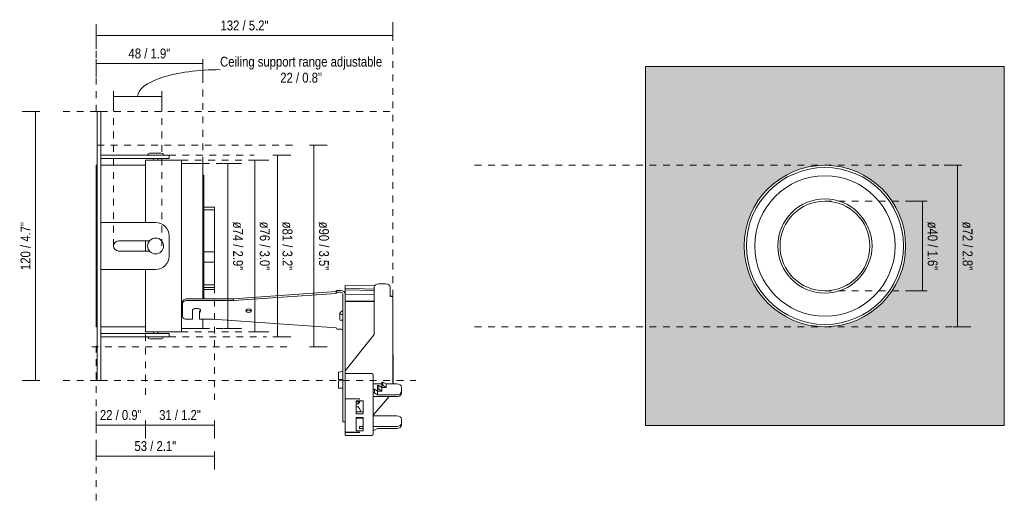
# Model space of a CAD drawing. Header units: millimetres. Extents: x -6702 to -5572, y 182 to 6711.
# Tile 2 of 3: x -6011 to -5572, y 186 to 401. Entities that reach past the tile are written whole.
import ezdxf

# ---------------------------------------------------------------- set-up
doc = ezdxf.new("R2010")
doc.units = ezdxf.units.MM
doc.linetypes.add('Dash', pattern=[6, 3, -3])
doc.layers.add('A-ANNO-DIMS', color=7, linetype='Dash', lineweight=9, true_color=0xd2d2d2)
for name, color, linetype, lineweight in [('A-ANNO-DIMS-2', 7, 'Continuous', 9), ('A-DETL-GENF', 7, 'Continuous', 9), ('E-LITE-EQPM', 7, 'Continuous', 20)]:
    doc.layers.add(name, color=color, linetype=linetype, lineweight=lineweight)
doc.styles.add('Arial Narrow', font='ARIALN.TTF', dxfattribs={"height": 4.4})
doc.dimstyles.new('FARO_-_2_2mm_Arial_Narrow_mm_Inch_Left', dxfattribs={"dimscale": 304.8, "dimtxt": 4.503096, "dimasz": 0, "dimexe": 0.019685, "dimexo": 0.0625, "dimgap": 0.003281, "dimtad": 1, "dimdec": 0, "dimzin": 0, "dimdsep": 46, "dimtxsty": 'Arial Narrow', "dimblk1": 'NONE', "dimblk2": 'NONE', "dimsah": 1, "dimcen": 0.09, "dimadec": 0, "dimazin": 0, "dimtfac": 1, "dimtdec": 4, "dimtix": 1, "dimtmove": 0, "dimatfit": 3, "dimfxl": 0.006562, "dimfxlon": 1, "dimtvp": 1, "dimtolj": 1, "dimtzin": 0, "dimarcsym": 2})
doc.dimstyles.new('FARO_-_2_2mm_Arial_Narrow_mm_Inch_Right', dxfattribs={"dimscale": 304.8, "dimtxt": 4.503096, "dimasz": 0, "dimexe": 0.019685, "dimexo": 0.0625, "dimgap": 0.003281, "dimtad": 1, "dimdec": 0, "dimzin": 0, "dimdsep": 46, "dimtxsty": 'Arial Narrow', "dimblk1": 'NONE', "dimblk2": 'NONE', "dimsah": 1, "dimcen": 0.09, "dimadec": 0, "dimazin": 0, "dimtfac": 1, "dimtdec": 4, "dimtix": 1, "dimtmove": 0, "dimatfit": 3, "dimfxl": 0.006562, "dimfxlon": 1, "dimtvp": 1, "dimtolj": 1, "dimtzin": 0, "dimarcsym": 2})
doc.dimstyles.new('FARO_-_2_2mm_Arial_Narrow_mm_Inch_Right_1', dxfattribs={"dimscale": 304.8, "dimtxt": 4.503096, "dimasz": 0, "dimexe": 0.019685, "dimexo": 0.0625, "dimgap": 0.003281, "dimtad": 1, "dimdec": 0, "dimzin": 0, "dimdsep": 46, "dimtxsty": 'Arial Narrow', "dimblk1": 'NONE', "dimblk2": 'NONE', "dimsah": 1, "dimcen": 0.09, "dimadec": 0, "dimazin": 0, "dimtfac": 1, "dimtdec": 4, "dimtix": 1, "dimtmove": 1, "dimatfit": 3, "dimfxl": 0.006562, "dimfxlon": 1, "dimtvp": 1, "dimtolj": 1, "dimtzin": 0, "dimarcsym": 2})

# ---------------------------------------------------------------- blocks, each defined once
blk = doc.blocks.new('02400101_ 02400102__0002 - Lamp-586423-Lateral_PDF')
at = {"layer": 'E-LITE-EQPM'}
for p, q in [((-3415.96, 360), (-3417.46, 360)), ((-3417.46, 240), (-3417.46, 360)), ((-3415.96, 360), (-3415.96, 240)), ((-3415.47, 339), (-3391.46, 339)), ((-3391.46, 340.5), (-3415.44, 340.5)), ((-3379.96, 338.25), (-3395.96, 338.25)), ((-3395.96, 338.25), (-3395.96, 310.51)), ((-3392.45, 339), (-3392.45, 338.23)), ((-3385.46, 340.5), (-3391.46, 340.5)), ((-3391.46, 339), (-3385.46, 339)), ((-3390.47, 338.23), (-3390.47, 339)), ((-3385.46, 339), (-3385.46, 340.5)), ((-3379.96, 338.25), (-3379.96, 300)), ((-3417.46, 336), (-3417.96, 336)), ((-3417.96, 336), (-3417.96, 300)), ((-3395.96, 336), (-3415.96, 336)), ((-3370.46, 336.75), (-3379.96, 336.75)), ((-3370.46, 336.75), (-3370.46, 300)), ((-3369.97, 331.57), (-3370.46, 331.56)), ((-3369.97, 331.57), (-3369.97, 300)), ((-3365.16, 317.35), (-3369.97, 317.35)), ((-3365.16, 317.34), (-3365.16, 316.07)), ((-3365.16, 316.07), (-3369.97, 316.07)), ((-3365.16, 316.07), (-3365.16, 305.76)), ((-3415.96, 310.5), (-3415.44, 310.5)), ((-3415.44, 310.5), (-3391.46, 310.5)), ((-3385.46, 304.5), (-3385.46, 295.5)), ((-3365.16, 305.76), (-3365.16, 297.42)), ((-3417.96, 300), (-3417.96, 264)), ((-3394.14, 302.25), (-3407.96, 302.25)), ((-3395.96, 302.25), (-3395.96, 300)), ((-3395.96, 300), (-3395.96, 297.75)), ((-3379.96, 300), (-3379.96, 261.75)), ((-3370.46, 300), (-3370.46, 276.42)), ((-3369.97, 300), (-3369.97, 276.41)), ((-3407.96, 297.75), (-3394.14, 297.75)), ((-3365.16, 297.42), (-3369.97, 297.42)), ((-3365.16, 297.42), (-3365.16, 292.8)), ((-3365.16, 292.8), (-3369.97, 292.8)), ((-3365.16, 292.8), (-3365.16, 282.71)), ((-3415.44, 289.5), (-3415.96, 289.5)), ((-3391.46, 289.5), (-3415.44, 289.5)), ((-3395.96, 289.49), (-3395.96, 261.75)), ((-3365.16, 282.71), (-3369.97, 282.71)), ((-3365.16, 281.5), (-3369.97, 281.5)), ((-3365.16, 282.71), (-3365.16, 281.5)), ((-3365.16, 281.5), (-3365.16, 280.69)), ((-3293.81, 282.22), (-3306.96, 282.35)), ((-3306.96, 282.35), (-3306.96, 281.12)), ((-3306.96, 281.12), (-3306.96, 280.42)), ((-3293.96, 280.76), (-3306.96, 281.12)), ((-3293.96, 260.55), (-3293.96, 281.62)), ((-3291.96, 283.15), (-3288.86, 283.15)), ((-3286.86, 281.62), (-3286.86, 277.41)), ((-3369.97, 280.6), (-3365.16, 280.6)), ((-3356.79, 276.42), (-3310.96, 279.63)), ((-3310.96, 278.87), (-3356.79, 275.65)), ((-3310.96, 279.79), (-3310.96, 279.03)), ((-3310.96, 279.03), (-3310.96, 278.87)), ((-3310.46, 280.11), (-3308.96, 280.11)), ((-3308.96, 279.35), (-3310.46, 279.35)), ((-3307.96, 239.74), (-3307.96, 278.58)), ((-3306.96, 280.42), (-3306.96, 278.21)), ((-3293.96, 280.17), (-3306.96, 280.42)), ((-3306.96, 278.21), (-3293.96, 278.33)), ((-3306.96, 278.21), (-3306.96, 275.45)), ((-3286.06, 277.59), (-3286.86, 277.59)), ((-3379.46, 275.13), (-3379.46, 274.37)), ((-3379.46, 274.37), (-3379.46, 268.58)), ((-3377.46, 276.42), (-3356.79, 276.42)), ((-3356.79, 275.65), (-3377.46, 275.65)), ((-3356.79, 275.65), (-3356.79, 276.42)), ((-3306.96, 275.45), (-3306.96, 274.94)), ((-3293.96, 275.33), (-3306.96, 275.45)), ((-3306.96, 274.94), (-3306.96, 244.31)), ((-3293.96, 275.26), (-3306.46, 275.26)), ((-3375.06, 267.3), (-3375.06, 271.15)), ((-3373.46, 272.18), (-3372.96, 272.18)), ((-3371.86, 270.41), (-3371.86, 271.14)), ((-3371.86, 270.41), (-3371.86, 267.3)), ((-3309.26, 269.79), (-3309.26, 270.02)), ((-3309.26, 269.79), (-3309.26, 267.22)), ((-3309.11, 270.29), (-3307.96, 271.17)), ((-3308.76, 269.41), (-3307.96, 269.41)), ((-3417.96, 264), (-3417.46, 264)), ((-3415.96, 264), (-3395.96, 264)), ((-3377.46, 267.3), (-3375.06, 267.3)), ((-3371.86, 267.3), (-3365.96, 267.3)), ((-3370.46, 267.27), (-3370.46, 263.25)), ((-3365.96, 267.3), (-3310.96, 263.44)), ((-3307.96, 266.84), (-3308.76, 266.84)), ((-3391.46, 261), (-3415.47, 261)), ((-3415.44, 259.5), (-3391.46, 259.5)), ((-3395.96, 261.75), (-3379.96, 261.75)), ((-3392.45, 261.77), (-3392.45, 261)), ((-3385.46, 261), (-3391.46, 261)), ((-3391.46, 259.5), (-3385.46, 259.5)), ((-3390.47, 261), (-3390.47, 261.77)), ((-3385.46, 259.5), (-3385.46, 261)), ((-3379.96, 263.25), (-3370.46, 263.25)), ((-3310.96, 263.44), (-3310.96, 263.28)), ((-3310.46, 262.96), (-3308.96, 262.96)), ((-3306.96, 244.31), (-3293.96, 260.55)), ((-3285.56, 238.49), (-3285.56, 251.54)), ((-3309.81, 243.71), (-3309.96, 243.52)), ((-3309.96, 243.52), (-3309.96, 241.48)), ((-3307.96, 244.18), (-3309.81, 243.71)), ((-3307.96, 244.18), (-3307.96, 244.18)), ((-3306.96, 243.1), (-3306.96, 244.31)), ((-3294.96, 243.1), (-3306.96, 243.1)), ((-3306.96, 243.1), (-3306.96, 242.93)), ((-3306.96, 242.93), (-3306.96, 233.66)), ((-3294.46, 233.34), (-3294.46, 242.6)), ((-3417.46, 240), (-3415.96, 240)), ((-3309.96, 241.48), (-3309.96, 240.71)), ((-3309.9, 240.65), (-3309.96, 240.71)), ((-3309.81, 239.85), (-3309.96, 239.66)), ((-3309.96, 239.66), (-3309.96, 237.63)), ((-3309.96, 237.63), (-3309.96, 236.85)), ((-3309.76, 240.51), (-3309.85, 240.6)), ((-3307.96, 240.33), (-3309.81, 239.85)), ((-3309.76, 240.51), (-3307.96, 240.51)), ((-3307.96, 240.32), (-3307.96, 240.33)), ((-3307.96, 239.74), (-3307.96, 232.7)), ((-3294.46, 238.49), (-3290.56, 238.49)), ((-3291.96, 237.72), (-3292.46, 237.72)), ((-3292.46, 237.72), (-3292.46, 236.11)), ((-3291.96, 236.11), (-3291.96, 237.72)), ((-3290.56, 236.88), (-3291.96, 237.72)), ((-3290.06, 239.33), (-3290.56, 239.33)), ((-3290.56, 239.33), (-3290.56, 237.72)), ((-3290.06, 237.72), (-3290.56, 237.72)), ((-3290.56, 237.72), (-3290.56, 236.88)), ((-3290.06, 237.72), (-3290.06, 239.33)), ((-3288.66, 238.49), (-3290.06, 239.33)), ((-3288.66, 236.88), (-3290.06, 237.72)), ((-3288.66, 236.88), (-3288.66, 238.49)), ((-3283.86, 238.49), (-3288.66, 238.49)), ((-3309.9, 236.8), (-3309.96, 236.85)), ((-3309.76, 236.65), (-3309.85, 236.75)), ((-3309.76, 236.65), (-3307.96, 236.65)), ((-3306.96, 233.66), (-3306.96, 232.95)), ((-3306.96, 231.83), (-3306.96, 232.95)), ((-3294.36, 233.67), (-3294.46, 233.67)), ((-3294.46, 216.04), (-3294.46, 233.34)), ((-3294.46, 232.83), (-3283.86, 232.83)), ((-3294.45, 224.48), (-3287.37, 232.83)), ((-3293.86, 236.11), (-3294.36, 236.11)), ((-3294.36, 236.11), (-3294.36, 234.5)), ((-3294.36, 234.5), (-3293.86, 234.5)), ((-3294.36, 234.5), (-3294.36, 233.67)), ((-3293.86, 234.5), (-3293.86, 236.11)), ((-3292.46, 235.27), (-3293.86, 236.11)), ((-3293.86, 234.5), (-3292.46, 233.67)), ((-3291.96, 236.11), (-3292.46, 236.11)), ((-3292.46, 236.11), (-3292.46, 235.27)), ((-3292.46, 233.67), (-3292.46, 235.27)), ((-3292.46, 235.27), (-3290.56, 235.27)), ((-3292.46, 233.67), (-3283.86, 233.67)), ((-3290.56, 235.27), (-3291.96, 236.11)), ((-3290.56, 235.27), (-3290.56, 236.88)), ((-3290.56, 236.88), (-3288.66, 236.88)), ((-3281.86, 235.2), (-3281.86, 236.96)), ((-3281.86, 234.36), (-3281.86, 235.2)), ((-3307.96, 232.7), (-3307.96, 222.74)), ((-3306.96, 231.83), (-3306.96, 217.49)), ((-3300.46, 231.83), (-3306.96, 231.83)), ((-3301.96, 230.99), (-3301.96, 225.08)), ((-3298.96, 230.99), (-3301.96, 230.99)), ((-3301.06, 230.57), (-3301.96, 230.57)), ((-3301.96, 229.58), (-3301.06, 229.58)), ((-3301.06, 229.58), (-3301.06, 230.57)), ((-3300.46, 231.51), (-3300.46, 231.83)), ((-3298.96, 225.08), (-3298.96, 230.99)), ((-3301.06, 228.23), (-3301.96, 228.23)), ((-3298.96, 226.07), (-3301.96, 226.07)), ((-3301.96, 225.08), (-3298.96, 225.08)), ((-3294.45, 224.48), (-3294.46, 224.52)), ((-3294.46, 224.29), (-3283.86, 224.29)), ((-3307.96, 222.74), (-3307.96, 221.59)), ((-3307.96, 221.57), (-3306.96, 221.57)), ((-3298.96, 223.54), (-3301.96, 223.54)), ((-3301.96, 223.54), (-3301.96, 217.62)), ((-3301.96, 223.15), (-3298.96, 223.15)), ((-3298.96, 217.62), (-3298.96, 223.54)), ((-3281.86, 222.75), (-3281.86, 220.99)), ((-3281.86, 220.16), (-3281.86, 220.99)), ((-3306.96, 217.49), (-3306.96, 216.79)), ((-3300.46, 216.79), (-3306.96, 216.79)), ((-3306.96, 216.79), (-3306.96, 215.66)), ((-3306.96, 215.66), (-3306.96, 215.55)), ((-3306.96, 215.54), (-3294.96, 215.54)), ((-3306.46, 216.99), (-3300.46, 216.99)), ((-3301.96, 217.62), (-3298.96, 217.62)), ((-3298.96, 219.46), (-3300.46, 219.46)), ((-3300.46, 219.46), (-3300.46, 218.62)), ((-3298.96, 218.62), (-3300.46, 218.62)), ((-3300.46, 216.79), (-3300.46, 217.11)), ((-3283.86, 219.46), (-3294.46, 219.46)), ((-3294.46, 218.62), (-3294.36, 218.62)), ((-3294.36, 217.79), (-3294.36, 218.62)), ((-3293.86, 217.79), (-3294.36, 217.79)), ((-3292.46, 218.62), (-3293.86, 217.79)), ((-3283.86, 218.62), (-3292.46, 218.62))]:
    blk.add_line(p, q, dxfattribs=at)
at = {"layer": 'E-LITE-EQPM', "flags": 128}
for points in [[(-3395.01, 340.5), (-3394.68, 341.13), (-3394.05, 341.46), (-3393.83, 341.48)], [(-3389.09, 341.48), (-3389.3, 341.48), (-3389.9, 341.48), (-3390.78, 341.48), (-3391.79, 341.48), (-3392.73, 341.48), (-3393.45, 341.48), (-3393.81, 341.48), (-3393.83, 341.48)], [(-3389.26, 341.48), (-3389.11, 341.48), (-3389.09, 341.48)], [(-3388.87, 341.41), (-3388.41, 341.27), (-3387.97, 340.71), (-3387.91, 340.5)], [(-3394.14, 258.62), (-3394.51, 258.73), (-3394.95, 259.29), (-3395.01, 259.5)], [(-3387.91, 259.5), (-3388.24, 258.87), (-3388.87, 258.54), (-3389.09, 258.52)], [(-3393.83, 258.52), (-3393.62, 258.52), (-3393.02, 258.52), (-3392.14, 258.52), (-3391.13, 258.52), (-3390.19, 258.52), (-3389.47, 258.52), (-3389.11, 258.52), (-3389.09, 258.52)], [(-3393.65, 258.52), (-3393.81, 258.52), (-3393.83, 258.52)], [(-3294.96, 243.1), (-3294.54, 242.88), (-3294.46, 242.6)], [(-3306.96, 217.49), (-3306.76, 217.09), (-3306.46, 216.99)], [(-3294.96, 215.54), (-3294.56, 215.74), (-3294.46, 216.04)]]:
    blk.add_lwpolyline(points, dxfattribs=at)
at = {"layer": 'E-LITE-EQPM'}
for centre, radius, start, end in [((-3415.44, 341.02), 0.52, 180, 270), ((-3415.47, 340.99), 1.99, 255.7199, 270), ((-3391.46, 304.5), 6, 0, 90), ((-3391.46, 300), 3.55, 0, 180), ((-3407.96, 300), 2.25, 90, 270), ((-3391.46, 300), 3.55, 180, 0), ((-3391.46, 295.5), 6, 270, 0), ((-3415.47, 259.01), 1.99, 90, 104.2801), ((-3415.44, 258.98), 0.52, 90, 180)]:
    blk.add_arc(centre, radius, start, end, dxfattribs=at)
for centre, major_axis, ratio, start_param, end_param in [((-3291.96, 281.62), (-2, 0), 0.766044, 4.712389, 6.283185), ((-3288.86, 281.62), (2, 0), 0.766044, 0, 1.570796), ((-3310.46, 279.79), (0.5, 0), 0.642788, 1.570796, 3.141593), ((-3310.46, 279.03), (0.5, 0), 0.642788, 1.570796, 3.141593), ((-3308.96, 278.58), (-2, 0), 0.766044, 3.141593, 4.712389), ((-3308.96, 278.58), (-1, 0), 0.766044, 3.141593, 4.712389), ((-3377.46, 275.13), (2, 0), 0.642788, 1.570796, 3.141593), ((-3377.46, 274.37), (2, 0), 0.642788, 1.570796, 3.141593), ((-3306.46, 274.94), (0.5, 0), 0.642788, 1.570796, 3.141593), ((-3377.46, 268.58), (2, 0), 0.642788, 3.141593, 4.712389), ((-3373.46, 271.15), (1.6, 0), 0.642788, 1.570796, 3.141593), ((-3372.96, 271.15), (1.6, 0), 0.642788, 5.47043, 7.853982), ((-3349.96, 271.15), (1.25, 0), 0.642788, 1.570796, 4.712389), ((-3349.96, 271.92), (1.25, 0), 0.642788, 3.616395, 4.712389), ((-3349.96, 271.15), (1.25, 0), 0.642788, 4.712389, 7.853982), ((-3349.96, 271.92), (1.25, 0), 0.642788, 4.712389, 5.808383), ((-3308.76, 270.02), (-0.5, 0), 0.766044, 5.497787, 6.283185), ((-3308.76, 269.79), (0.5, 0), 0.766044, 3.141593, 4.712389), ((-3308.76, 267.22), (-0.5, 0), 0.766044, 0, 1.570796), ((-3310.46, 263.28), (0.5, 0), 0.642788, 3.141593, 4.712389), ((-3308.96, 262.19), (1, 0), 0.766044, 0, 1.570796), ((-3283.86, 236.96), (2, 0), 0.766044, 0, 1.570796), ((-3283.86, 235.2), (-2, 0), 0.766044, 1.570796, 3.141593), ((-3283.86, 234.36), (-2, 0), 0.766044, 1.570796, 3.141593), ((-3306.32, 231.73), (6.23, 0), 0.642788, 5.715937, 6.094103), ((-3306.32, 232.73), (6.23, 0), 0.642788, 5.715937, 5.833243), ((-3306.32, 226.07), (-6.23, 0), 0.642788, 3.141593, 3.708841), ((-3306.32, 227.07), (6.23, 0), 0.642788, 6.030748, 6.158196), ((-3283.86, 222.75), (2, 0), 0.766044, 0, 1.570796), ((-3283.86, 220.99), (2, 0), 0.766044, 4.712389, 6.283185), ((-3283.86, 220.16), (2, 0), 0.766044, 4.712389, 6.283185)]:
    blk.add_ellipse(centre, major_axis=major_axis, ratio=ratio, start_param=start_param, end_param=end_param, dxfattribs=at)
blk = doc.blocks.new('DIMBLOCK9-Lateral_PDF')
at = {"layer": 'A-ANNO-DIMS-2', "color": 251, "true_color": 0x5b5b5b, "transparency": 16777216}
for p, q in [((-5977.03, 205.77), (-5977.03, 212.27)), ((-5924.23, 208.27), (-5924.23, 200.27)), ((-5924.23, 206.27), (-5924.23, 208.27)), ((-5977.03, 206.27), (-5924.23, 206.27)), ((-5977.03, 206.27), (-5977.03, 204.27))]:
    blk.add_line(p, q, dxfattribs=at)
at = {"layer": 'A-ANNO-DIMS-2', "color": 0, "transparency": 16777216, "insert": (-5959.96, 212.95), "char_height": 4.4, "width": 22.3868, "attachment_point": 1, "line_spacing_factor": 0.974696, "style": 'Arial Narrow'}
blk.add_mtext('53 / 2.1"', dxfattribs=at)
blk = doc.blocks.new('_None')
blk = doc.blocks.new('DIMBLOCK10-Lateral_PDF')
at = {"layer": 'A-ANNO-DIMS-2', "color": 251, "true_color": 0x5b5b5b, "transparency": 16777216}
for p, q in [((-5898.21, 340.5), (-5890.21, 340.5)), ((-5896.21, 340.5), (-5898.21, 340.5)), ((-5896.21, 340.5), (-5896.21, 259.5)), ((-5898.21, 259.5), (-5890.21, 259.5)), ((-5896.21, 259.5), (-5898.21, 259.5))]:
    blk.add_line(p, q, dxfattribs=at)
at = {"layer": 'A-ANNO-DIMS-2', "color": 0, "transparency": 16777216, "insert": (-5889.52, 310.86), "char_height": 4.4, "width": 26.0751, "attachment_point": 1, "rotation": 270, "line_spacing_factor": 0.974696, "style": 'Arial Narrow'}
blk.add_mtext('ø81 / 3.2"', dxfattribs=at)
blk = doc.blocks.new('DIMBLOCK11-Lateral_PDF')
at = {"layer": 'A-ANNO-DIMS-2', "color": 251, "true_color": 0x5b5b5b, "transparency": 16777216}
for p, q in [((-5881.96, 345), (-5873.96, 345)), ((-5879.96, 345), (-5881.96, 345)), ((-5879.96, 345), (-5879.96, 255)), ((-5881.96, 255), (-5873.96, 255)), ((-5879.96, 255), (-5881.96, 255))]:
    blk.add_line(p, q, dxfattribs=at)
at = {"layer": 'A-ANNO-DIMS-2', "color": 0, "transparency": 16777216, "insert": (-5873.27, 310.86), "char_height": 4.4, "width": 26.0751, "attachment_point": 1, "rotation": 270, "line_spacing_factor": 0.974696, "style": 'Arial Narrow'}
blk.add_mtext('ø90 / 3.5"', dxfattribs=at)
blk = doc.blocks.new('DIMBLOCK12-Lateral_PDF')
at = {"layer": 'A-ANNO-DIMS-2', "color": 251, "true_color": 0x5b5b5b, "transparency": 16777216}
for p, q in [((-6002.09, 360), (-6010.09, 360)), ((-6004.09, 360), (-6004.09, 240)), ((-6004.09, 360), (-6002.09, 360)), ((-6002.09, 240), (-6010.09, 240)), ((-6004.09, 240), (-6002.09, 240))]:
    blk.add_line(p, q, dxfattribs=at)
at = {"layer": 'A-ANNO-DIMS-2', "color": 0, "transparency": 16777216, "insert": (-6010.78, 289.28), "char_height": 4.4, "width": 25.732, "attachment_point": 1, "rotation": 90, "line_spacing_factor": 0.974696, "style": 'Arial Narrow'}
blk.add_mtext('120 / 4.7"', dxfattribs=at)
blk = doc.blocks.new('DIMBLOCK13-Lateral_PDF')
at = {"layer": 'A-ANNO-DIMS-2', "color": 251, "true_color": 0x5b5b5b, "transparency": 16777216}
for p, q in [((-5977.03, 219.64), (-5977.03, 226.14)), ((-5977.03, 220.14), (-5955.03, 220.14)), ((-5977.03, 220.14), (-5977.03, 218.14)), ((-5955.03, 222.14), (-5955.03, 214.14)), ((-5955.03, 220.14), (-5955.03, 222.14))]:
    blk.add_line(p, q, dxfattribs=at)
at = {"layer": 'A-ANNO-DIMS-2', "color": 0, "transparency": 16777216, "insert": (-5975.36, 226.82), "char_height": 4.4, "width": 22.3868, "attachment_point": 1, "line_spacing_factor": 0.974696, "style": 'Arial Narrow'}
blk.add_mtext('22 / 0.9"', dxfattribs=at)
blk = doc.blocks.new('DIMBLOCK14-Lateral_PDF')
at = {"layer": 'A-ANNO-DIMS-2', "color": 251, "true_color": 0x5b5b5b, "transparency": 16777216}
for p, q in [((-5955.03, 222.14), (-5955.03, 214.14)), ((-5955.03, 220.14), (-5955.03, 222.14)), ((-5955.03, 220.14), (-5924.23, 220.14)), ((-5924.23, 222.14), (-5924.23, 214.14)), ((-5924.23, 220.14), (-5924.23, 222.14))]:
    blk.add_line(p, q, dxfattribs=at)
at = {"layer": 'A-ANNO-DIMS-2', "color": 0, "transparency": 16777216, "insert": (-5948.96, 226.82), "char_height": 4.4, "width": 22.3868, "attachment_point": 1, "line_spacing_factor": 0.974696, "style": 'Arial Narrow'}
blk.add_mtext('31 / 1.2"', dxfattribs=at)
blk = doc.blocks.new('DIMBLOCK15-Lateral_PDF')
at = {"layer": 'A-ANNO-DIMS-2', "color": 251, "true_color": 0x5b5b5b, "transparency": 16777216}
for p, q in [((-5977.03, 381.39), (-5977.03, 383.39)), ((-5929.53, 381.39), (-5929.53, 383.39)), ((-5977.03, 381.89), (-5977.03, 375.39)), ((-5929.53, 381.39), (-5977.03, 381.39)), ((-5929.53, 381.89), (-5929.53, 375.39))]:
    blk.add_line(p, q, dxfattribs=at)
at = {"layer": 'A-ANNO-DIMS-2', "color": 0, "transparency": 16777216, "insert": (-5962.61, 388.08), "char_height": 4.4, "width": 22.3868, "attachment_point": 1, "line_spacing_factor": 0.974696, "style": 'Arial Narrow'}
blk.add_mtext('48 / 1.9"', dxfattribs=at)
blk = doc.blocks.new('DIMBLOCK16-Lateral_PDF')
at = {"layer": 'A-ANNO-DIMS-2', "color": 251, "true_color": 0x5b5b5b, "transparency": 16777216}
for p, q in [((-5969.28, 366.61), (-5969.28, 368.61)), ((-5969.28, 367.11), (-5969.28, 360.61)), ((-5947.78, 366.61), (-5969.28, 366.61)), ((-5947.78, 366.61), (-5947.78, 368.61)), ((-5947.78, 367.11), (-5947.78, 360.61))]:
    blk.add_line(p, q, dxfattribs=at)
blk.add_ellipse((-5921.68, 366.61), major_axis=(36.86, 0), ratio=0.326902, start_param=1.570796, end_param=3.141593, dxfattribs=at)
at = {"layer": 'A-ANNO-DIMS-2', "color": 0, "transparency": 16777216, "insert": (-5885.63, 384.42), "char_height": 4.4, "width": 86.5093, "attachment_point": 2, "line_spacing_factor": 0.974696, "style": 'Arial Narrow'}
blk.add_mtext('Ceiling support range adjustable\\P22 / 0.8"', dxfattribs=at)
blk = doc.blocks.new('DIMBLOCK17-Lateral_PDF')
at = {"layer": 'A-ANNO-DIMS-2', "color": 251, "true_color": 0x5b5b5b, "transparency": 16777216}
for p, q in [((-5906.33, 338.25), (-5908.33, 338.25)), ((-5906.83, 338.25), (-5900.33, 338.25)), ((-5906.33, 338.25), (-5906.33, 261.75)), ((-5906.33, 261.75), (-5908.33, 261.75)), ((-5906.83, 261.75), (-5900.33, 261.75))]:
    blk.add_line(p, q, dxfattribs=at)
at = {"layer": 'A-ANNO-DIMS-2', "color": 0, "transparency": 16777216, "insert": (-5899.64, 310.86), "char_height": 4.4, "width": 26.0751, "attachment_point": 1, "rotation": 270, "line_spacing_factor": 0.974696, "style": 'Arial Narrow'}
blk.add_mtext('ø76 / 3.0"', dxfattribs=at)
blk = doc.blocks.new('DIMBLOCK18-Lateral_PDF')
at = {"layer": 'A-ANNO-DIMS-2', "color": 251, "true_color": 0x5b5b5b, "transparency": 16777216}
for p, q in [((-5918.26, 336.75), (-5920.26, 336.75)), ((-5918.76, 336.75), (-5912.26, 336.75)), ((-5918.26, 336.75), (-5918.26, 263.25)), ((-5918.26, 263.25), (-5920.26, 263.25)), ((-5918.76, 263.25), (-5912.26, 263.25))]:
    blk.add_line(p, q, dxfattribs=at)
at = {"layer": 'A-ANNO-DIMS-2', "color": 0, "transparency": 16777216, "insert": (-5911.57, 310.86), "char_height": 4.4, "width": 26.0751, "attachment_point": 1, "rotation": 270, "line_spacing_factor": 0.974696, "style": 'Arial Narrow'}
blk.add_mtext('ø74 / 2.9"', dxfattribs=at)
blk = doc.blocks.new('DIMBLOCK19-Lateral_PDF')
at = {"layer": 'A-ANNO-DIMS-2', "color": 251, "true_color": 0x5b5b5b, "transparency": 16777216}
for p, q in [((-5844.68, 391.89), (-5844.68, 399.89)), ((-5977.03, 393.89), (-5977.03, 395.89)), ((-5977.03, 394.39), (-5977.03, 387.89)), ((-5844.68, 393.89), (-5977.03, 393.89)), ((-5844.68, 393.89), (-5844.68, 391.89))]:
    blk.add_line(p, q, dxfattribs=at)
at = {"layer": 'A-ANNO-DIMS-2', "color": 0, "transparency": 16777216, "insert": (-5921.58, 400.58), "char_height": 4.4, "width": 25.732, "attachment_point": 1, "line_spacing_factor": 0.974696, "style": 'Arial Narrow'}
blk.add_mtext('132 / 5.2"', dxfattribs=at)
blk = doc.blocks.new('DIMBLOCK20-Alzado_PDF Copy 1')
at = {"layer": 'A-ANNO-DIMS-2', "color": 251, "true_color": 0x5b5b5b, "transparency": 16777216}
for p, q in [((-5607.97, 320.01), (-5614.47, 320.01)), ((-5608.47, 279.99), (-5608.47, 320.01)), ((-5608.47, 320.01), (-5606.47, 320.01)), ((-5607.97, 279.99), (-5614.47, 279.99)), ((-5608.47, 279.99), (-5606.47, 279.99))]:
    blk.add_line(p, q, dxfattribs=at)
at = {"layer": 'A-ANNO-DIMS-2', "color": 0, "transparency": 16777216, "insert": (-5601.78, 310.86), "char_height": 4.4, "width": 26.0751, "attachment_point": 1, "rotation": 270, "line_spacing_factor": 0.974696, "style": 'Arial Narrow'}
blk.add_mtext('ø40 / 1.6"', dxfattribs=at)
blk = doc.blocks.new('DIMBLOCK21-Alzado_PDF Copy 1')
at = {"layer": 'A-ANNO-DIMS-2', "color": 251, "true_color": 0x5b5b5b, "transparency": 16777216}
for p, q in [((-5592.4, 336), (-5598.9, 336)), ((-5592.9, 264), (-5592.9, 336)), ((-5592.9, 336), (-5590.9, 336)), ((-5594.9, 264), (-5586.9, 264)), ((-5592.9, 264), (-5594.9, 264))]:
    blk.add_line(p, q, dxfattribs=at)
at = {"layer": 'A-ANNO-DIMS-2', "color": 0, "transparency": 16777216, "insert": (-5586.21, 310.86), "char_height": 4.4, "width": 26.0751, "attachment_point": 1, "rotation": 270, "line_spacing_factor": 0.974696, "style": 'Arial Narrow'}
blk.add_mtext('ø72 / 2.8"', dxfattribs=at)

msp = doc.modelspace()

# ---------------------------------------------------------------- hatches: boundary and pattern name
at = {"layer": 'A-DETL-GENF', "true_color": 0xf8f8f8}
h = msp.add_hatch(color=7, dxfattribs=at)
h.paths.add_polyline_path([(-5572.03, 220), (-5572.03, 380), (-5732.03, 380), (-5732.03, 220), (-5611.01, 220)])
h.paths.add_polyline_path([(-5652.03, 264), (-5655.16, 264.14), (-5658.29, 264.55), (-5661.35, 265.23), (-5664.39, 266.19), (-5667.25, 267.38), (-5670.03, 268.82), (-5672.67, 270.51), (-5675.18, 272.43), (-5677.49, 274.54), (-5679.6, 276.85), (-5681.52, 279.36), (-5683.21, 282), (-5684.65, 284.78), (-5685.86, 287.7), (-5686.81, 290.68), (-5687.5, 293.89), (-5687.89, 296.91), (-5688.03, 300), (-5687.89, 303.18), (-5687.48, 306.28), (-5686.81, 309.32), (-5685.84, 312.36), (-5684.65, 315.22), (-5683.21, 318), (-5681.52, 320.64), (-5679.6, 323.15), (-5677.49, 325.46), (-5675.18, 327.57), (-5672.67, 329.49), (-5670.03, 331.18), (-5667.25, 332.62), (-5664.34, 333.83), (-5661.35, 334.77), (-5658.12, 335.47), (-5655.07, 335.87), (-5652.03, 336), (-5648.9, 335.86), (-5645.77, 335.45), (-5642.71, 334.77), (-5639.67, 333.81), (-5636.81, 332.62), (-5634.03, 331.18), (-5631.27, 329.4), (-5628.89, 327.57), (-5626.57, 325.46), (-5624.46, 323.15), (-5622.54, 320.64), (-5620.85, 318), (-5619.41, 315.22), (-5618.2, 312.3), (-5617.26, 309.32), (-5616.56, 306.11), (-5616.17, 303.09), (-5616.03, 300), (-5616.18, 296.82), (-5616.58, 293.72), (-5617.26, 290.68), (-5618.22, 287.64), (-5619.41, 284.78), (-5620.85, 282), (-5622.54, 279.36), (-5624.46, 276.85), (-5626.57, 274.54), (-5628.89, 272.43), (-5631.39, 270.51), (-5634.03, 268.82), (-5636.81, 267.38), (-5639.73, 266.17), (-5642.71, 265.23), (-5645.95, 264.53), (-5648.99, 264.13)])

# ---------------------------------------------------------------- linework, layer by layer
at = {"layer": 'A-ANNO-DIMS'}
for p, q in [((-5977.03, 360), (-5977.03, 400)), ((-5844.68, 277.47), (-5844.68, 392.47)), ((-5929.53, 336.75), (-5929.53, 384.47)), ((-5969.28, 300), (-5969.28, 370)), ((-5947.78, 300), (-5947.78, 370)), ((-5991.73, 360), (-5976.53, 360)), ((-5975.03, 360), (-5844.68, 360)), ((-5976.53, 345), (-5889.03, 345)), ((-5944.53, 340.5), (-5906.53, 340.5)), ((-5939.03, 338.25), (-5899.03, 338.25)), ((-5929.53, 336.75), (-5917.25, 336.75)), ((-5808.24, 336), (-5592.03, 336)), ((-5652.03, 320.01), (-5605.19, 320.01)), ((-5924.23, 300), (-5924.23, 231.37)), ((-5652.03, 279.99), (-5607.03, 279.99)), ((-5808.24, 264), (-5593.92, 264)), ((-5955.03, 260.54), (-5955.03, 231.37)), ((-5944.49, 259.5), (-5901.03, 259.5)), ((-5939.03, 261.75), (-5899.01, 261.75)), ((-5929.53, 263.25), (-5917.25, 263.25)), ((-5979.03, 255), (-5889.03, 255)), ((-5977.03, 255.5), (-5977.03, 185.67)), ((-5991.73, 240), (-5976.53, 240)), ((-5975.03, 240), (-5834.46, 240))]:
    msp.add_line(p, q, dxfattribs=at)
at = {"layer": 'E-LITE-EQPM', "color": 253, "true_color": 0xaaaaaa}
for p, q in [((-5572.03, 380), (-5732.03, 380)), ((-5732.03, 380), (-5732.03, 220)), ((-5572.03, 220), (-5572.03, 380)), ((-5732.03, 220), (-5572.03, 220))]:
    msp.add_line(p, q, dxfattribs=at)
at = {"layer": 'E-LITE-EQPM'}
for p, q in [((-5845.94, 277.47), (-5844.68, 277.47)), ((-5844.68, 277.47), (-5844.68, 238.49))]:
    msp.add_line(p, q, dxfattribs=at)
for radius, start, end in [(36, 360, 180), (35, 0, 180), (31.31, 0, 180), (21, 0, 180), (20.01, 0, 180), (36, 180, 360), (35, 180, 360), (31.31, 180, 360), (21, 180, 360), (20.01, 180, 360)]:
    msp.add_arc((-5652.03, 300), radius, start, end, dxfattribs=at)

# ---------------------------------------------------------------- block references
msp.add_blockref('02400101_ 02400102__0002 - Lamp-586423-Lateral_PDF', (-2559.07, 0), dxfattribs=at)

# ---------------------------------------------------------------- dimensions: what is measured, and where the dimension line sits
at = {"layer": 'A-ANNO-DIMS', "color": 251, "linetype": 'Continuous', "true_color": 0x5b5b5b}
for base, p1, p2, dimstyle, override, picture, middle in [((-5977.03, 393.89), (-5844.68, 391.89), (-5977.03, 395.89), 'FARO_-_2_2mm_Arial_Narrow_mm_Inch_Right', {"dimpost": '<>', "dimfxl": 132.417916}, 'DIMBLOCK19-Lateral_PDF', (-5910.86, 397.74)), ((-5977.03411095, 381.39226741), (-5929.53411095, 383.39226741), (-5977.03411095, 383.39226741), 'FARO_-_2_2mm_Arial_Narrow_mm_Inch_Right', {"dimpost": '<>', "dimfxl": 47.5}, 'DIMBLOCK15-Lateral_PDF', (-5953.28411095, 385.24056211)), ((-5955.03, 220.14), (-5977.03, 218.14), (-5955.03, 222.14), 'FARO_-_2_2mm_Arial_Narrow_mm_Inch_Right', {"dimpost": '<>', "dimfxl": 22.36068}, 'DIMBLOCK13-Lateral_PDF', (-5966.03, 223.98)), ((-5924.23, 220.14), (-5955.03, 222.14), (-5924.23, 222.14), 'FARO_-_2_2mm_Arial_Narrow_mm_Inch_Right', {"dimpost": '<>', "dimfxl": 30.8}, 'DIMBLOCK14-Lateral_PDF', (-5939.63, 223.98)), ((-5924.23, 206.27), (-5977.03, 204.27), (-5924.23, 208.27), 'FARO_-_2_2mm_Arial_Narrow_mm_Inch_Left', {"dimpost": '<>', "dimfxl": 52.951298}, 'DIMBLOCK9-Lateral_PDF', (-5950.63, 210.12))]:
    dim = msp.add_linear_dim(base=base, p1=p1, p2=p2, dimstyle=dimstyle, override=override, dxfattribs=at)
    dim.commit()
    dim.dimension.update_dxf_attribs({"geometry": picture, "text_midpoint": middle})
dim = msp.add_linear_dim(base=(-5969.28411095, 366.60996622), p1=(-5947.78411095, 368.60996622), p2=(-5969.28411095, 368.60996622), text='Ceiling support range adjustable\\P<>', dimstyle='FARO_-_2_2mm_Arial_Narrow_mm_Inch_Right_1', override={"dimpost": '<>', "dimfxl": 21.5}, dxfattribs=at)
dim.commit()
dim.dimension.update_dxf_attribs({"geometry": 'DIMBLOCK16-Lateral_PDF', "text_midpoint": (-5885.62955572, 377.91009396), "dimtype": 160})
dim = msp.add_linear_dim(base=(-6004.09, 240), p1=(-6002.09, 360), p2=(-6002.09, 240), angle=90, dimstyle='FARO_-_2_2mm_Arial_Narrow_mm_Inch_Left', override={"dimpost": '<>', "dimfxl": 120}, dxfattribs=at)
dim.commit()
dim.dimension.update_dxf_attribs({"geometry": 'DIMBLOCK12-Lateral_PDF', "text_midpoint": (-6007.94, 300)})
for base, p1, p2, override, picture, middle in [((-5879.96, 255), (-5881.96, 345), (-5881.96, 255), {"dimtad": 4, "dimpost": '<>', "dimfxl": 90}, 'DIMBLOCK11-Lateral_PDF', (-5876.11, 300)), ((-5906.3295, 261.7535), (-5908.3295, 338.2465), (-5908.3295, 261.7535), {"dimtad": 4, "dimpost": '<>', "dimfxl": 76.492959}, 'DIMBLOCK17-Lateral_PDF', (-5902.4812, 300)), ((-5896.21, 259.5), (-5898.21, 340.5), (-5898.21, 259.5), {"dimtad": 4, "dimpost": '<>', "dimfxl": 81}, 'DIMBLOCK10-Lateral_PDF', (-5892.36, 300)), ((-5918.26076105, 263.25), (-5920.26076105, 336.75), (-5920.26076105, 263.25), {"dimtad": 4, "dimpost": '<>', "dimfxl": 73.5}, 'DIMBLOCK18-Lateral_PDF', (-5914.41246636, 300)), ((-5592.9, 336), (-5594.9, 264), (-5590.9, 336), {"dimtad": 4, "dimpost": '<>', "dimfxl": 72.11409}, 'DIMBLOCK21-Alzado_PDF Copy 1', (-5589.05, 300)), ((-5608.47, 320.01), (-5606.47, 279.99), (-5606.47, 320.01), {"dimtad": 4, "dimpost": '<>', "dimfxl": 40.012471}, 'DIMBLOCK20-Alzado_PDF Copy 1', (-5604.62, 300))]:
    dim = msp.add_linear_dim(base=base, p1=p1, p2=p2, angle=90, text='ø<>', dimstyle='FARO_-_2_2mm_Arial_Narrow_mm_Inch_Right', override=override, dxfattribs=at)
    dim.commit()
    dim.dimension.update_dxf_attribs({"geometry": picture, "text_midpoint": middle})

doc.saveas('drawing.dxf')
